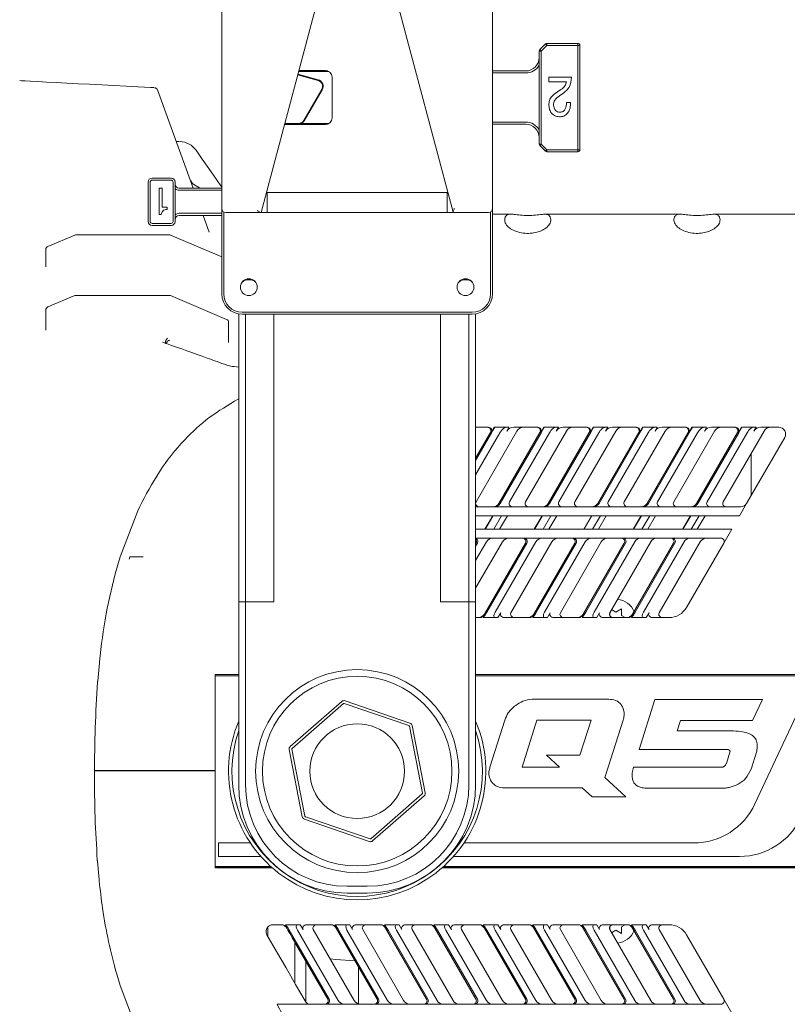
# Model space of a CAD drawing. Header units: millimetres. Extents: x 63 to 559, y 25 to 389.
# Tile 59 of 88: x 382 to 410, y 176 to 213. Entities that reach past the tile are written whole.
import ezdxf

# ---------------------------------------------------------------- set-up
doc = ezdxf.new("R2010")
doc.units = ezdxf.units.MM

msp = doc.modelspace()

# ---------------------------------------------------------------- linework, layer by layer
at = {"color": 7, "linetype": 'Continuous', "lineweight": 15}
for p, q in [((393.196, 214.327), (390.871, 205.577)), ((397.966, 205.598), (395.652, 214.307)), ((389.421, 205.727), (389.421, 213.577)), ((399.421, 213.577), (399.421, 205.727)), ((401.168, 211.599), (401.374, 211.806)), ((401.427, 211.752), (401.221, 211.546)), ((401.427, 211.752), (401.374, 211.806)), ((401.427, 211.752), (401.427, 211.827)), ((401.427, 211.827), (402.571, 211.827)), ((402.571, 211.752), (401.427, 211.752)), ((402.571, 211.752), (402.571, 211.827)), ((402.571, 207.902), (402.571, 211.752)), ((402.571, 211.752), (402.646, 211.752)), ((402.646, 211.752), (402.646, 207.902)), ((401.146, 208.109), (401.146, 211.546)), ((401.146, 211.546), (401.221, 211.546)), ((401.168, 211.599), (401.221, 211.546)), ((401.221, 211.546), (401.221, 208.109)), ((392.975, 210.46), (392.222, 210.662)), ((392.228, 210.686), (392.981, 210.485)), ((393.387, 210.784), (392.254, 210.784)), ((392.261, 210.809), (393.341, 210.809)), ((393.246, 210.827), (392.266, 210.827)), ((393.496, 209.077), (393.496, 210.577)), ((399.421, 210.809), (400.646, 210.809)), ((400.646, 210.734), (399.421, 210.734)), ((401.502, 210.577), (402.333, 210.577)), ((401.502, 210.404), (401.502, 210.577)), ((384.54, 210.317), (386.79, 210.199)), ((402.154, 210.404), (401.502, 210.404)), ((388.368, 206.477), (387.046, 210.11)), ((392.447, 208.983), (393.111, 210.13)), ((393.133, 210.118), (392.468, 208.971)), ((401.822, 210.041), (401.946, 210.124)), ((402.053, 210.001), (401.895, 209.89)), ((402.153, 209.648), (402.304, 209.648)), ((391.734, 208.827), (393.246, 208.827)), ((392.252, 208.846), (391.739, 208.846)), ((391.746, 208.871), (392.252, 208.871)), ((393.341, 208.846), (392.252, 208.846)), ((392.361, 208.871), (393.387, 208.871)), ((399.421, 208.921), (400.646, 208.921)), ((400.646, 208.846), (399.421, 208.846)), ((387.855, 208.202), (387.74, 208.202)), ((401.146, 208.109), (401.221, 208.109)), ((401.168, 208.056), (401.221, 208.109)), ((401.374, 207.849), (401.168, 208.056)), ((401.221, 208.109), (401.427, 207.902)), ((401.374, 207.849), (401.427, 207.902)), ((401.427, 207.902), (402.571, 207.902)), ((401.427, 207.827), (401.427, 207.902)), ((402.571, 207.827), (401.427, 207.827)), ((402.571, 207.902), (402.646, 207.902)), ((402.571, 207.902), (402.571, 207.827)), ((386.699, 205.252), (386.699, 206.702)), ((386.774, 206.702), (386.774, 205.252)), ((386.849, 206.852), (387.549, 206.852)), ((387.549, 206.777), (386.849, 206.777)), ((387.624, 205.252), (387.624, 206.702)), ((387.699, 206.702), (387.699, 205.252)), ((388.394, 206.618), (388.343, 206.657)), ((388.594, 206.492), (388.394, 206.618)), ((387.102, 205.503), (387.102, 206.477)), ((387.102, 206.477), (387.218, 206.477)), ((387.218, 206.477), (387.218, 205.785)), ((387.849, 206.477), (389.421, 206.477)), ((389.421, 206.402), (387.849, 206.402)), ((397.746, 206.324), (391.096, 206.324)), ((391.096, 205.577), (391.096, 206.324)), ((397.746, 205.577), (397.746, 206.324)), ((387.186, 205.503), (387.102, 205.503)), ((387.218, 205.785), (387.405, 205.785)), ((387.405, 205.785), (387.405, 205.695)), ((387.849, 205.552), (389.421, 205.552)), ((389.421, 205.477), (387.849, 205.477)), ((388.957, 204.859), (388.732, 205.477)), ((389.421, 202.577), (389.421, 205.727)), ((389.496, 205.598), (389.496, 202.577)), ((390.85, 205.577), (389.571, 205.577)), ((390.871, 205.577), (390.85, 205.577)), ((390.871, 205.577), (391.096, 205.577)), ((397.746, 205.577), (391.096, 205.577)), ((397.746, 205.577), (397.972, 205.577)), ((399.271, 205.577), (397.972, 205.577)), ((399.346, 202.577), (399.346, 205.598)), ((399.421, 205.727), (399.421, 202.577)), ((400.103, 205.519), (399.421, 205.519)), ((406.353, 205.519), (401.333, 205.519)), ((410.921, 205.519), (407.583, 205.519)), ((386.849, 205.177), (387.549, 205.177)), ((387.549, 205.102), (386.849, 205.102)), ((383.989, 204.749), (382.998, 204.329)), ((387.473, 204.76), (384.037, 204.76)), ((389.421, 203.944), (387.521, 204.749)), ((382.921, 204.215), (382.921, 203.615)), ((382.921, 203.615), (382.921, 203.576)), ((383.989, 202.512), (382.998, 202.093)), ((387.473, 202.522), (384.037, 202.522)), ((389.595, 201.635), (387.521, 202.512)), ((382.921, 201.978), (382.921, 201.282)), ((390.046, 191.202), (390.046, 201.838)), ((390.171, 201.902), (398.671, 201.902)), ((398.671, 201.827), (390.171, 201.827)), ((390.296, 201.827), (390.296, 191.202)), ((391.346, 191.202), (391.346, 201.827)), ((397.496, 191.202), (397.496, 201.827)), ((398.546, 191.202), (398.546, 201.827)), ((398.796, 201.838), (398.796, 191.202)), ((389.671, 200.823), (389.671, 201.52)), ((382.921, 201.282), (382.921, 201.243)), ((389.671, 200.785), (389.671, 200.823)), ((390.046, 199.877), (389.874, 199.89)), ((398.796, 197.65), (399.268, 197.65)), ((399.345, 197.463), (398.796, 196.513)), ((399.696, 197.45), (398.796, 195.892)), ((399.387, 197.45), (398.796, 196.426)), ((400.323, 197.512), (398.811, 194.893)), ((399.485, 197.65), (399.376, 197.463)), ((399.485, 197.65), (399.493, 197.65)), ((399.493, 197.65), (399.927, 197.65)), ((401.17, 197.463), (399.654, 194.837)), ((401.212, 197.45), (399.704, 194.837)), ((399.927, 197.65), (400.028, 197.65)), ((399.948, 197.512), (400.028, 197.65)), ((401.521, 197.45), (400.044, 194.893)), ((400.206, 197.65), (401.093, 197.65)), ((402.148, 197.512), (400.636, 194.893)), ((401.31, 197.65), (401.201, 197.463)), ((401.31, 197.65), (401.318, 197.65)), ((401.318, 197.65), (401.752, 197.65)), ((402.995, 197.463), (401.479, 194.837)), ((403.037, 197.45), (401.529, 194.837)), ((401.752, 197.65), (401.853, 197.65)), ((401.773, 197.512), (401.853, 197.65)), ((403.346, 197.45), (401.869, 194.893)), ((402.031, 197.65), (402.918, 197.65)), ((403.973, 197.512), (402.461, 194.893)), ((403.135, 197.65), (403.026, 197.463)), ((403.135, 197.65), (403.143, 197.65)), ((403.143, 197.65), (403.577, 197.65)), ((404.82, 197.463), (403.304, 194.837)), ((404.862, 197.45), (403.354, 194.837)), ((403.577, 197.65), (403.678, 197.65)), ((403.598, 197.512), (403.678, 197.65)), ((405.171, 197.45), (403.694, 194.893)), ((403.856, 197.65), (404.743, 197.65)), ((405.798, 197.512), (404.286, 194.893)), ((404.96, 197.65), (404.851, 197.463)), ((404.96, 197.65), (404.968, 197.65)), ((404.968, 197.65), (405.402, 197.65)), ((406.645, 197.463), (405.129, 194.837)), ((406.687, 197.45), (405.179, 194.837)), ((405.402, 197.65), (405.503, 197.65)), ((405.423, 197.512), (405.503, 197.65)), ((406.996, 197.45), (405.519, 194.893)), ((405.681, 197.65), (406.568, 197.65)), ((407.623, 197.512), (406.111, 194.893)), ((406.785, 197.65), (406.676, 197.463)), ((406.785, 197.65), (406.793, 197.65)), ((406.793, 197.65), (407.227, 197.65)), ((408.47, 197.463), (406.954, 194.837)), ((408.512, 197.45), (407.004, 194.837)), ((407.227, 197.65), (407.328, 197.65)), ((407.248, 197.512), (407.328, 197.65)), ((408.821, 197.45), (407.344, 194.893)), ((407.506, 197.65), (408.393, 197.65)), ((409.448, 197.512), (407.936, 194.893)), ((408.61, 197.65), (408.501, 197.463)), ((408.61, 197.65), (408.618, 197.65)), ((408.618, 197.65), (409.052, 197.65)), ((409.052, 197.65), (409.153, 197.65)), ((409.073, 197.512), (409.153, 197.65)), ((409.331, 197.65), (409.995, 197.65)), ((410.211, 197.275), (408.804, 194.837)), ((408.971, 195.127), (408.971, 196.686)), ((386.318, 194.572), (385.663, 192.863)), ((386.318, 194.572), (386.379, 194.701)), ((407.914, 194.712), (398.796, 194.712)), ((407.914, 194.712), (408.077, 194.712)), ((408.077, 194.712), (408.587, 194.712)), ((408.544, 194.387), (408.804, 194.837)), ((398.796, 194.387), (407.727, 194.387)), ((399.426, 194.387), (399.137, 193.887)), ((399.444, 194.387), (399.155, 193.887)), ((399.752, 194.387), (399.463, 193.887)), ((399.68, 193.887), (399.969, 194.387)), ((401.251, 194.387), (400.962, 193.887)), ((401.269, 194.387), (400.98, 193.887)), ((401.577, 194.387), (401.288, 193.887)), ((401.505, 193.887), (401.794, 194.387)), ((403.076, 194.387), (402.787, 193.887)), ((403.094, 194.387), (402.805, 193.887)), ((403.402, 194.387), (403.113, 193.887)), ((403.33, 193.887), (403.619, 194.387)), ((404.901, 194.387), (404.612, 193.887)), ((404.919, 194.387), (404.63, 193.887)), ((405.227, 194.387), (404.938, 193.887)), ((405.155, 193.887), (405.444, 194.387)), ((406.726, 194.387), (406.437, 193.887)), ((406.744, 194.387), (406.455, 193.887)), ((407.052, 194.387), (406.763, 193.887)), ((406.98, 193.887), (407.269, 194.387)), ((407.89, 194.387), (407.727, 194.387)), ((408.544, 194.387), (407.89, 194.387)), ((407.438, 193.887), (398.796, 193.887)), ((407.438, 193.887), (407.601, 193.887)), ((407.601, 193.887), (408.255, 193.887)), ((408.255, 193.887), (407.959, 193.374)), ((398.796, 193.562), (407.25, 193.562)), ((407.413, 193.562), (407.25, 193.562)), ((407.851, 193.562), (407.413, 193.562)), ((399.196, 193.424), (398.796, 192.731)), ((399.788, 193.424), (398.796, 191.706)), ((398.859, 193.374), (398.796, 193.265)), ((398.809, 193.374), (398.796, 193.352)), ((400.634, 193.374), (399.118, 190.749)), ((400.684, 193.374), (399.212, 190.824)), ((401.021, 193.424), (399.52, 190.824)), ((401.613, 193.424), (400.101, 190.805)), ((402.459, 193.374), (400.943, 190.749)), ((402.509, 193.374), (401.037, 190.824)), ((402.846, 193.424), (401.345, 190.824)), ((403.438, 193.424), (401.926, 190.805)), ((404.284, 193.374), (402.768, 190.749)), ((404.334, 193.374), (402.862, 190.824)), ((404.671, 193.424), (403.17, 190.824)), ((405.263, 193.424), (403.751, 190.805)), ((406.109, 193.374), (404.593, 190.749)), ((406.159, 193.374), (404.687, 190.824)), ((406.496, 193.424), (404.995, 190.824)), ((407.088, 193.424), (405.576, 190.805)), ((407.959, 193.374), (406.588, 190.999)), ((385.538, 192.446), (385.663, 192.863)), ((386.021, 192.863), (385.996, 192.78)), ((390.046, 191.202), (390.296, 191.202)), ((390.046, 184.452), (390.046, 191.202)), ((390.296, 191.202), (391.346, 191.202)), ((390.296, 191.202), (390.296, 184.452)), ((398.546, 191.202), (397.496, 191.202)), ((398.546, 191.202), (398.796, 191.202)), ((398.546, 184.452), (398.546, 191.202)), ((398.796, 191.202), (398.796, 184.452)), ((403.971, 190.827), (403.816, 190.917)), ((404.188, 190.952), (403.971, 190.827)), ((404.188, 190.702), (404.188, 190.952)), ((398.933, 190.624), (398.796, 190.624)), ((399.15, 190.749), (399.078, 190.624)), ((399.078, 190.624), (399.086, 190.624)), ((399.52, 190.624), (399.086, 190.624)), ((399.52, 190.624), (399.621, 190.624)), ((399.621, 190.624), (399.725, 190.805)), ((400.758, 190.624), (399.854, 190.624)), ((400.975, 190.749), (400.903, 190.624)), ((400.903, 190.624), (400.911, 190.624)), ((401.345, 190.624), (400.911, 190.624)), ((401.345, 190.624), (401.446, 190.624)), ((401.446, 190.624), (401.55, 190.805)), ((402.583, 190.624), (401.679, 190.624)), ((402.8, 190.749), (402.728, 190.624)), ((402.728, 190.624), (402.736, 190.624)), ((403.17, 190.624), (402.736, 190.624)), ((403.17, 190.624), (403.271, 190.624)), ((403.271, 190.624), (403.375, 190.805)), ((404.408, 190.624), (403.504, 190.624)), ((403.755, 190.702), (403.748, 190.698)), ((403.755, 190.812), (403.755, 190.702)), ((404.324, 190.624), (404.188, 190.702)), ((404.625, 190.749), (404.553, 190.624)), ((404.553, 190.624), (404.561, 190.624)), ((404.995, 190.624), (404.561, 190.624)), ((404.995, 190.624), (405.096, 190.624)), ((405.096, 190.624), (405.2, 190.805)), ((405.938, 190.624), (405.329, 190.624)), ((384.898, 188.957), (384.837, 188.278)), ((390.046, 188.519), (389.171, 188.519)), ((389.171, 188.519), (389.171, 184.972)), ((389.171, 188.477), (389.171, 181.427)), ((390.046, 188.477), (389.171, 188.477)), ((413.643, 188.519), (398.796, 188.519)), ((413.571, 188.477), (398.796, 188.477)), ((411.146, 188.102), (409.114, 183.746)), ((391.95, 185.868), (393.856, 187.526)), ((393.921, 187.451), (392.016, 185.792)), ((396.335, 186.634), (393.946, 187.455)), ((393.978, 187.55), (396.367, 186.729)), ((403.719, 187.609), (400.889, 187.609)), ((405.417, 187.596), (404.832, 185.752)), ((409.391, 187.596), (405.417, 187.596)), ((409.021, 186.828), (409.391, 187.596)), ((396.834, 184.136), (396.351, 186.616)), ((396.449, 186.635), (396.933, 184.155)), ((399.876, 186.84), (399.326, 185.106)), ((401.062, 186.84), (400.512, 185.106)), ((403.058, 186.84), (401.062, 186.84)), ((402.645, 185.541), (403.058, 186.84)), ((403.693, 185.106), (404.244, 186.84)), ((406.235, 186.439), (406.359, 186.828)), ((406.359, 186.828), (409.021, 186.828)), ((408.231, 186.439), (406.235, 186.439)), ((392.393, 183.27), (391.91, 185.75)), ((392.008, 185.769), (392.491, 183.289)), ((401.892, 185.106), (401.414, 185.541)), ((401.414, 185.541), (402.645, 185.541)), ((404.832, 185.752), (408.118, 185.752)), ((408.19, 185.654), (408.056, 185.233)), ((408.967, 185.031), (409.177, 185.69)), ((400.512, 185.106), (401.892, 185.106)), ((403.567, 184.713), (403.692, 185.106)), ((403.692, 185.106), (403.693, 185.106)), ((407.865, 185.094), (404.622, 185.094)), ((385.081, 184.972), (384.723, 184.972)), ((384.723, 184.97), (385.081, 184.97)), ((385.081, 184.97), (386.185, 184.97)), ((387.528, 184.972), (386.185, 184.972)), ((386.185, 184.97), (387.528, 184.97)), ((386.971, 184.97), (386.971, 184.972)), ((388.042, 184.972), (387.528, 184.972)), ((387.528, 184.97), (388.042, 184.97)), ((387.596, 184.97), (387.596, 184.972)), ((388.042, 184.972), (389.171, 184.972)), ((388.042, 184.97), (389.171, 184.97)), ((389.171, 184.97), (389.171, 181.385)), ((404.34, 184.009), (403.567, 184.713)), ((394.921, 182.454), (396.826, 184.113)), ((396.892, 184.037), (394.987, 182.379)), ((399.85, 184.338), (402.737, 184.338)), ((402.737, 184.338), (403.098, 184.009)), ((403.098, 184.009), (404.34, 184.009)), ((392.508, 183.271), (394.896, 182.45)), ((394.864, 182.355), (392.475, 183.176)), ((389.296, 182.302), (389.296, 181.802)), ((390.479, 182.302), (389.296, 182.302)), ((406.848, 182.302), (398.363, 182.302)), ((389.296, 181.802), (390.866, 181.802)), ((397.976, 181.802), (408.546, 181.802)), ((384.825, 181.627), (384.886, 180.946)), ((389.171, 181.427), (391.237, 181.427)), ((389.171, 181.385), (391.284, 181.385)), ((389.221, 181.427), (389.221, 181.423)), ((391.242, 181.423), (389.221, 181.423)), ((397.558, 181.385), (413.643, 181.385)), ((413.593, 181.423), (397.6, 181.423)), ((397.605, 181.427), (413.571, 181.427)), ((394.046, 180.702), (394.796, 180.702)), ((394.796, 180.452), (394.046, 180.452)), ((391.304, 179.281), (391.634, 179.281)), ((391.778, 179.281), (391.786, 179.281)), ((391.786, 179.281), (392.22, 179.281)), ((392.22, 179.281), (392.321, 179.281)), ((392.425, 179.1), (392.321, 179.281)), ((393.458, 179.281), (392.554, 179.281)), ((393.603, 179.281), (393.675, 179.156)), ((393.603, 179.281), (393.611, 179.281)), ((393.611, 179.281), (394.045, 179.281)), ((394.045, 179.281), (394.146, 179.281)), ((394.25, 179.1), (394.146, 179.281)), ((395.283, 179.281), (394.379, 179.281)), ((395.428, 179.281), (395.5, 179.156)), ((395.428, 179.281), (395.436, 179.281)), ((395.436, 179.281), (395.87, 179.281)), ((395.87, 179.281), (395.971, 179.281)), ((396.075, 179.1), (395.971, 179.281)), ((397.108, 179.281), (396.204, 179.281)), ((397.253, 179.281), (397.325, 179.156)), ((397.253, 179.281), (397.261, 179.281)), ((397.261, 179.281), (397.695, 179.281)), ((397.695, 179.281), (397.796, 179.281)), ((397.9, 179.1), (397.796, 179.281)), ((398.933, 179.281), (398.029, 179.281)), ((399.078, 179.281), (399.15, 179.156)), ((399.078, 179.281), (399.086, 179.281)), ((399.086, 179.281), (399.52, 179.281)), ((399.52, 179.281), (399.621, 179.281)), ((399.725, 179.1), (399.621, 179.281)), ((400.758, 179.281), (399.854, 179.281)), ((400.903, 179.281), (400.975, 179.156)), ((400.903, 179.281), (400.911, 179.281)), ((400.911, 179.281), (401.345, 179.281)), ((401.345, 179.281), (401.446, 179.281)), ((401.55, 179.1), (401.446, 179.281)), ((402.583, 179.281), (401.679, 179.281)), ((402.728, 179.281), (402.8, 179.156)), ((402.728, 179.281), (402.736, 179.281)), ((402.736, 179.281), (403.17, 179.281)), ((403.17, 179.281), (403.271, 179.281)), ((403.375, 179.1), (403.271, 179.281)), ((404.408, 179.281), (403.504, 179.281)), ((404.188, 179.202), (404.324, 179.281)), ((404.553, 179.281), (404.625, 179.156)), ((404.553, 179.281), (404.561, 179.281)), ((404.561, 179.281), (404.995, 179.281)), ((404.995, 179.281), (405.096, 179.281)), ((405.2, 179.1), (405.096, 179.281)), ((405.938, 179.281), (405.329, 179.281)), ((391.121, 178.848), (391.121, 179.198)), ((393.384, 176.531), (391.912, 179.081)), ((393.721, 176.481), (392.22, 179.081)), ((394.313, 176.481), (392.801, 179.1)), ((395.159, 176.531), (393.643, 179.156)), ((395.209, 176.531), (393.737, 179.081)), ((395.546, 176.481), (394.045, 179.081)), ((396.138, 176.481), (394.626, 179.1)), ((396.984, 176.531), (395.468, 179.156)), ((397.034, 176.531), (395.562, 179.081)), ((397.371, 176.481), (395.87, 179.081)), ((397.963, 176.481), (396.451, 179.1)), ((398.809, 176.531), (397.293, 179.156)), ((398.859, 176.531), (397.387, 179.081)), ((399.196, 176.481), (397.695, 179.081)), ((399.788, 176.481), (398.276, 179.1)), ((400.634, 176.531), (399.118, 179.156)), ((400.684, 176.531), (399.212, 179.081)), ((401.021, 176.481), (399.52, 179.081)), ((401.613, 176.481), (400.101, 179.1)), ((402.459, 176.531), (400.943, 179.156)), ((402.509, 176.531), (401.037, 179.081)), ((402.846, 176.481), (401.345, 179.081)), ((403.438, 176.481), (401.926, 179.1)), ((404.284, 176.531), (402.768, 179.156)), ((404.334, 176.531), (402.862, 179.081)), ((404.671, 176.481), (403.17, 179.081)), ((403.748, 179.207), (403.755, 179.202)), ((405.263, 176.481), (403.751, 179.1)), ((403.755, 179.202), (403.755, 179.093)), ((403.816, 178.988), (403.971, 179.077)), ((403.971, 179.077), (404.188, 178.952)), ((404.188, 178.952), (404.188, 179.202)), ((406.109, 176.531), (404.593, 179.156)), ((406.159, 176.531), (404.687, 179.081)), ((406.496, 176.481), (404.995, 179.081)), ((407.088, 176.481), (405.576, 179.1)), ((407.959, 176.531), (406.588, 178.906)), ((392.121, 178.632), (392.121, 177.116)), ((393.334, 176.531), (392.148, 178.586)), ((392.521, 177.939), (392.521, 176.431)), ((385.663, 177.042), (385.538, 177.459)), ((394.471, 177.722), (394.471, 176.358)), ((392.148, 177.07), (392.495, 176.468)), ((386.318, 175.333), (385.663, 177.042)), ((408.255, 176.018), (407.959, 176.531)), ((391.462, 176.343), (392.075, 176.343)), ((392.075, 176.343), (392.239, 176.343)), ((392.239, 176.343), (407.25, 176.343)), ((407.25, 176.343), (407.413, 176.343)), ((407.413, 176.343), (407.851, 176.343))]:
    msp.add_line(p, q, dxfattribs=at)
at = {"color": 7, "linetype": 'Continuous', "lineweight": 15, "flags": 128}
for points in [[(381.966, 210.452), (382.026, 210.449), (382.159, 210.442), (382.36, 210.431), (382.624, 210.418), (382.943, 210.401), (383.305, 210.382), (383.701, 210.361), (384.117, 210.339), (384.54, 210.317)], [(388.469, 207.883), (388.495, 207.846), (388.572, 207.735), (388.701, 207.552), (388.88, 207.295), (389.11, 206.967), (389.389, 206.568), (389.421, 206.523)], [(397.972, 205.577), (397.971, 205.58), (397.969, 205.587), (397.966, 205.598)], [(389.607, 199.947), (389.607, 199.947), (389.608, 199.947)], [(392.148, 177.07), (391.793, 177.685), (391.439, 178.297), (391.088, 178.906)], [(394.338, 177.953), (393.637, 177.996), (393.422, 178.024)]]:
    msp.add_lwpolyline(points, dxfattribs=at)
at = {"color": 7, "linetype": 'Continuous', "lineweight": 15}
for centre, radius in [((390.421, 202.827), 0.312), ((398.421, 202.827), 0.312), ((394.421, 184.952), 3.75), ((394.421, 184.952), 3.5), ((394.421, 184.952), 1.75)]:
    msp.add_circle(centre, radius, dxfattribs=at)
for centre, radius, start, end in [((401.427, 211.752), 0.075, 90, 135), ((402.571, 211.752), 0.075, 0, 90), ((400.646, 211.309), 0.5, 270, 0), ((401.221, 211.546), 0.075, 135, 180), ((400.646, 211.309), 0.575, 270, 330.4082), ((393.246, 210.577), 0.25, 0, 90), ((381.957, 210.327), 0.125, 87, 90.4642), ((386.928, 210.067), 0.125, 20, 87), ((392.916, 210.243), 0.225, 329.9207, 75), ((392.916, 210.243), 0.25, 329.9207, 75), ((393.246, 209.077), 0.25, 270, 0), ((392.252, 209.096), 0.225, 270, 329.9207), ((392.252, 209.096), 0.25, 270, 329.9207), ((400.646, 208.346), 0.575, 29.5918, 90), ((400.646, 208.346), 0.5, 0, 90), ((387.855, 207.452), 0.75, 35, 88.1224), ((401.221, 208.109), 0.075, 180, 225), ((401.427, 207.902), 0.075, 225, 270), ((402.571, 207.902), 0.075, 270, 0), ((386.849, 206.702), 0.15, 90, 180), ((386.849, 206.702), 0.075, 90, 180), ((387.549, 206.702), 0.15, 0, 90), ((387.549, 206.702), 0.075, 0, 90), ((387.849, 206.627), 0.15, 180, 270), ((387.849, 206.627), 0.225, 228.1897, 270), ((387.849, 205.327), 0.225, 90, 131.8103), ((387.849, 205.327), 0.15, 90, 180), ((389.571, 205.727), 0.15, 180, 270), ((399.271, 205.727), 0.15, 270, 0), ((386.849, 205.252), 0.15, 180, 270), ((386.849, 205.252), 0.075, 180, 270), ((387.549, 205.252), 0.075, 270, 0), ((387.549, 205.252), 0.15, 270, 0), ((384.037, 204.635), 0.125, 90, 112.9681), ((387.473, 204.635), 0.125, 67.0319, 90), ((383.046, 204.215), 0.125, 112.9717, 180), ((390.171, 202.577), 0.75, 180, 270), ((390.171, 202.577), 0.675, 180, 270), ((398.671, 202.577), 0.675, 270, 0), ((398.671, 202.577), 0.75, 270, 0), ((384.037, 202.397), 0.125, 90, 112.9155), ((387.473, 202.397), 0.125, 67.0845, 90), ((383.046, 201.978), 0.125, 112.9166, 180), ((389.546, 201.52), 0.125, 0, 67.0821), ((409.995, 197.4), 0.25, 330, 90), ((408.587, 194.962), 0.25, 270, 330), ((407.851, 193.437), 0.125, 330, 90), ((403.971, 190.577), 0.725, 21.3092, 84.84), ((405.938, 191.374), 0.75, 270, 330), ((393.938, 187.432), 0.125, 71.033, 131.033), ((393.938, 187.432), 0.025, 71.033, 131.033), ((394.421, 184.952), 4.75, 157.0805, 22.9195), ((396.327, 186.611), 0.025, 11.033, 71.033), ((396.327, 186.611), 0.125, 11.033, 71.033), ((394.421, 184.952), 4.625, 161.0754, 18.9246), ((392.032, 185.773), 0.125, 131.033, 191.033), ((392.032, 185.773), 0.025, 131.033, 191.033), ((408.118, 185.677), 0.075, 342.3793, 90), ((407.865, 185.294), 0.2, 270, 342.3793), ((394.046, 184.452), 4, 180, 270), ((394.046, 184.452), 3.75, 180, 270), ((394.796, 184.452), 3.75, 270, 0), ((394.796, 184.452), 4, 270, 0), ((396.81, 184.131), 0.025, 311.033, 11.033), ((396.81, 184.131), 0.125, 311.033, 11.033), ((406.848, 184.802), 2.5, 270, 335), ((392.516, 183.294), 0.125, 191.033, 251.033), ((392.516, 183.294), 0.025, 191.033, 251.033), ((408.546, 184.302), 2.5, 270, 335), ((394.905, 182.473), 0.125, 251.033, 311.033), ((394.905, 182.473), 0.025, 251.033, 311.033), ((389.846, 181.635), 0.25, 238.2117, 270), ((390.984, 181.635), 0.25, 270, 301.7883), ((397.859, 181.635), 0.25, 238.2117, 270), ((400.484, 181.635), 0.25, 270, 301.7883), ((401.359, 181.635), 0.25, 238.2117, 270), ((405.746, 181.635), 0.25, 270, 301.7883), ((406.596, 181.635), 0.25, 238.2117, 270), ((405.938, 178.531), 0.75, 30, 90), ((403.971, 179.327), 0.725, 275.16, 338.6908), ((392.712, 176.593), 0.25, 210, 270), ((407.851, 176.468), 0.125, 270, 30)]:
    msp.add_arc(centre, radius, start, end, dxfattribs=at)
for centre, major_axis, ratio, start_param, end_param in [((399.236, 197.525), (0.125, 0), 0.998812, 5.760101, 7.853982), ((399.268, 197.525), (0.125, 0), 0.998812, 5.760101, 7.853982), ((399.378, 197.45), (0.116, 0.2), 0.036569, 4.733537, 6.304333), ((399.811, 197.45), (0.144, 0.191), 0.402543, 0.294001, 1.864798), ((400.206, 197.4), (0.289, 0), 0.866025, 1.570796, 2.677945), ((400.581, 197.4), (0.289, 0), 0.866025, 1.570796, 2.677945), ((401.061, 197.525), (0.125, 0), 0.998812, 5.760101, 7.853982), ((401.093, 197.525), (0.125, 0), 0.998812, 5.760101, 7.853982), ((401.203, 197.45), (0.116, 0.2), 0.036569, 4.733537, 6.304333), ((401.636, 197.45), (0.144, 0.191), 0.402543, 0.294001, 1.864798), ((402.031, 197.4), (0.289, 0), 0.866025, 1.570796, 2.677945), ((402.406, 197.4), (0.289, 0), 0.866025, 1.570796, 2.677945), ((402.886, 197.525), (0.125, 0), 0.998812, 5.760101, 7.853982), ((402.918, 197.525), (0.125, 0), 0.998812, 5.760101, 7.853982), ((403.028, 197.45), (0.116, 0.2), 0.036569, 4.733537, 6.304333), ((403.461, 197.45), (0.144, 0.191), 0.402543, 0.294001, 1.864798), ((403.856, 197.4), (0.289, 0), 0.866025, 1.570796, 2.677945), ((404.231, 197.4), (0.289, 0), 0.866025, 1.570796, 2.677945), ((404.711, 197.525), (0.125, 0), 0.998812, 5.760101, 7.853982), ((404.743, 197.525), (0.125, 0), 0.998812, 5.760101, 7.853982), ((404.853, 197.45), (0.116, 0.2), 0.036569, 4.733537, 6.304333), ((405.286, 197.45), (0.144, 0.191), 0.402543, 0.294001, 1.864798), ((405.681, 197.4), (0.289, 0), 0.866025, 1.570796, 2.677945), ((406.056, 197.4), (0.289, 0), 0.866025, 1.570796, 2.677945), ((406.536, 197.525), (0.125, 0), 0.998812, 5.760101, 7.853982), ((406.568, 197.525), (0.125, 0), 0.998812, 5.760101, 7.853982), ((406.678, 197.45), (0.116, 0.2), 0.036569, 4.733537, 6.304333), ((407.111, 197.45), (0.144, 0.191), 0.402543, 0.294001, 1.864798), ((407.506, 197.4), (0.289, 0), 0.866025, 1.570796, 2.677945), ((407.881, 197.4), (0.289, 0), 0.866025, 1.570796, 2.677945), ((408.361, 197.525), (0.125, 0), 0.998812, 5.760101, 7.853982), ((408.393, 197.525), (0.125, 0), 0.998812, 5.760101, 7.853982), ((408.503, 197.45), (0.116, 0.2), 0.036569, 4.733537, 6.304333), ((408.936, 197.45), (0.144, 0.191), 0.402543, 0.294001, 1.864798), ((409.331, 197.4), (0.289, 0), 0.866025, 1.570796, 2.677945), ((409.706, 197.4), (0.289, 0), 0.866025, 1.570796, 2.677945), ((398.94, 194.837), (-0.144, 0), 0.866025, 5.819538, 7.853982), ((400.173, 194.837), (-0.144, 0), 0.866025, 5.819538, 7.853982), ((400.765, 194.837), (-0.144, 0), 0.866025, 5.819538, 7.853982), ((401.998, 194.837), (-0.144, 0), 0.866025, 5.819538, 7.853982), ((402.59, 194.837), (-0.144, 0), 0.866025, 5.819538, 7.853982), ((403.823, 194.837), (-0.144, 0), 0.866025, 5.819538, 7.853982), ((404.415, 194.837), (-0.144, 0), 0.866025, 5.819538, 7.853982), ((405.648, 194.837), (-0.144, 0), 0.866025, 5.819538, 7.853982), ((406.24, 194.837), (-0.144, 0), 0.866025, 5.819538, 7.853982), ((407.473, 194.837), (-0.144, 0), 0.866025, 5.819538, 7.853982), ((408.065, 194.837), (-0.144, 0), 0.866025, 5.819538, 7.853982), ((399.437, 194.962), (-0.25, 0), 0.998812, 1.570796, 2.618508), ((399.487, 194.962), (-0.25, 0), 0.998812, 1.570796, 2.618508), ((401.262, 194.962), (-0.25, 0), 0.998812, 1.570796, 2.618508), ((401.312, 194.962), (-0.25, 0), 0.998812, 1.570796, 2.618508), ((403.087, 194.962), (-0.25, 0), 0.998812, 1.570796, 2.618508), ((403.137, 194.962), (-0.25, 0), 0.998812, 1.570796, 2.618508), ((404.912, 194.962), (-0.25, 0), 0.998812, 1.570796, 2.618508), ((404.962, 194.962), (-0.25, 0), 0.998812, 1.570796, 2.618508), ((406.737, 194.962), (-0.25, 0), 0.998812, 1.570796, 2.618508), ((406.787, 194.962), (-0.25, 0), 0.998812, 1.570796, 2.618508), ((398.751, 193.437), (0.125, 0), 0.998812, 5.760101, 7.483879), ((398.701, 193.437), (0.125, 0), 0.998812, 5.760101, 6.988764), ((399.454, 193.312), (0.289, 0), 0.866025, 1.570796, 2.677945), ((400.046, 193.312), (0.289, 0), 0.866025, 1.570796, 2.677945), ((400.526, 193.437), (0.125, 0), 0.998812, 5.760101, 7.853982), ((400.576, 193.437), (0.125, 0), 0.998812, 5.760101, 7.853982), ((401.279, 193.312), (0.289, 0), 0.866025, 1.570796, 2.677945), ((401.871, 193.312), (0.289, 0), 0.866025, 1.570796, 2.677945), ((402.351, 193.437), (0.125, 0), 0.998812, 5.760101, 7.853982), ((402.401, 193.437), (0.125, 0), 0.998812, 5.760101, 7.853982), ((403.104, 193.312), (0.289, 0), 0.866025, 1.570796, 2.677945), ((403.696, 193.312), (0.289, 0), 0.866025, 1.570796, 2.677945), ((404.176, 193.437), (0.125, 0), 0.998812, 5.760101, 7.853982), ((404.226, 193.437), (0.125, 0), 0.998812, 5.760101, 7.853982), ((404.929, 193.312), (0.289, 0), 0.866025, 1.570796, 2.677945), ((405.521, 193.312), (0.289, 0), 0.866025, 1.570796, 2.677945), ((406.001, 193.437), (0.125, 0), 0.998812, 5.760101, 7.853982), ((406.051, 193.437), (0.125, 0), 0.998812, 5.760101, 7.853982), ((406.754, 193.312), (0.289, 0), 0.866025, 1.570796, 2.677945), ((407.346, 193.312), (0.289, 0), 0.866025, 1.570796, 2.677945), ((398.902, 190.874), (0.25, 0), 0.998812, 4.712389, 5.760101), ((398.933, 190.874), (0.25, 0), 0.998812, 4.712389, 5.760101), ((399.202, 190.824), (0.116, 0.2), 0.036569, 3.16274, 4.733537), ((399.635, 190.824), (0.144, 0.191), 0.402543, 1.864798, 3.435594), ((399.854, 190.749), (0.144, 0), 0.866025, 2.677945, 4.712389), ((400.23, 190.749), (0.144, 0), 0.866025, 2.677945, 4.712389), ((400.727, 190.874), (0.25, 0), 0.998812, 4.712389, 5.760101), ((400.758, 190.874), (0.25, 0), 0.998812, 4.712389, 5.760101), ((401.027, 190.824), (0.116, 0.2), 0.036569, 3.16274, 4.733537), ((401.46, 190.824), (0.144, 0.191), 0.402543, 1.864798, 3.435594), ((401.679, 190.749), (0.144, 0), 0.866025, 2.677945, 4.712389), ((402.055, 190.749), (0.144, 0), 0.866025, 2.677945, 4.712389), ((402.552, 190.874), (0.25, 0), 0.998812, 4.712389, 5.760101), ((402.583, 190.874), (0.25, 0), 0.998812, 4.712389, 5.760101), ((402.852, 190.824), (0.116, 0.2), 0.036569, 3.16274, 4.733537), ((403.285, 190.824), (0.144, 0.191), 0.402543, 1.864798, 3.435594), ((403.504, 190.749), (0.144, 0), 0.866025, 2.677945, 4.712389), ((403.88, 190.749), (0.144, 0), 0.866025, 2.677945, 4.712389), ((404.377, 190.874), (0.25, 0), 0.998812, 4.712389, 5.760101), ((404.408, 190.874), (0.25, 0), 0.998812, 4.712389, 5.760101), ((404.677, 190.824), (0.116, 0.2), 0.036569, 3.16274, 4.733537), ((405.11, 190.824), (0.144, 0.191), 0.402543, 1.864798, 3.435594), ((405.329, 190.749), (0.144, 0), 0.866025, 2.677945, 4.712389), ((405.705, 190.749), (0.144, 0), 0.866025, 2.677945, 4.712389), ((392.148, 179.211), (-6.745, 11.704), 0.021094, 1.552658, 1.563347), ((391.902, 179.081), (-0.116, 0.2), 0.036569, 4.691241, 6.262038), ((392.335, 179.081), (-0.144, 0.191), 0.402543, 5.989184, 7.55998), ((392.554, 179.156), (0.144, 0), 0.866025, 1.570796, 3.60524), ((392.93, 179.156), (0.144, 0), 0.866025, 1.570796, 3.60524), ((393.427, 179.031), (0.25, 0), 0.998812, 0.523084, 1.570796), ((393.458, 179.031), (0.25, 0), 0.998812, 0.523084, 1.570796), ((393.727, 179.081), (-0.116, 0.2), 0.036569, 4.691241, 6.262038), ((394.16, 179.081), (-0.144, 0.191), 0.402543, 5.989184, 7.55998), ((394.379, 179.156), (0.144, 0), 0.866025, 1.570796, 3.60524), ((394.755, 179.156), (0.144, 0), 0.866025, 1.570796, 3.60524), ((395.252, 179.031), (0.25, 0), 0.998812, 0.523084, 1.570796), ((395.283, 179.031), (0.25, 0), 0.998812, 0.523084, 1.570796), ((395.552, 179.081), (-0.116, 0.2), 0.036569, 4.691241, 6.262038), ((395.985, 179.081), (-0.144, 0.191), 0.402543, 5.989184, 7.55998), ((396.204, 179.156), (0.144, 0), 0.866025, 1.570796, 3.60524), ((396.58, 179.156), (0.144, 0), 0.866025, 1.570796, 3.60524), ((397.077, 179.031), (0.25, 0), 0.998812, 0.523084, 1.570796), ((397.108, 179.031), (0.25, 0), 0.998812, 0.523084, 1.570796), ((397.377, 179.081), (-0.116, 0.2), 0.036569, 4.691241, 6.262038), ((397.81, 179.081), (-0.144, 0.191), 0.402543, 5.989184, 7.55998), ((398.029, 179.156), (0.144, 0), 0.866025, 1.570796, 3.60524), ((398.405, 179.156), (0.144, 0), 0.866025, 1.570796, 3.60524), ((398.902, 179.031), (0.25, 0), 0.998812, 0.523084, 1.570796), ((398.933, 179.031), (0.25, 0), 0.998812, 0.523084, 1.570796), ((399.202, 179.081), (-0.116, 0.2), 0.036569, 4.691241, 6.262038), ((399.635, 179.081), (-0.144, 0.191), 0.402543, 5.989184, 7.55998), ((399.854, 179.156), (0.144, 0), 0.866025, 1.570796, 3.60524), ((400.23, 179.156), (0.144, 0), 0.866025, 1.570796, 3.60524), ((400.727, 179.031), (0.25, 0), 0.998812, 0.523084, 1.570796), ((400.758, 179.031), (0.25, 0), 0.998812, 0.523084, 1.570796), ((401.027, 179.081), (-0.116, 0.2), 0.036569, 4.691241, 6.262038), ((401.46, 179.081), (-0.144, 0.191), 0.402543, 5.989184, 7.55998), ((401.679, 179.156), (0.144, 0), 0.866025, 1.570796, 3.60524), ((402.055, 179.156), (0.144, 0), 0.866025, 1.570796, 3.60524), ((402.552, 179.031), (0.25, 0), 0.998812, 0.523084, 1.570796), ((402.583, 179.031), (0.25, 0), 0.998812, 0.523084, 1.570796), ((402.852, 179.081), (-0.116, 0.2), 0.036569, 4.691241, 6.262038), ((403.285, 179.081), (-0.144, 0.191), 0.402543, 5.989184, 7.55998), ((403.504, 179.156), (0.144, 0), 0.866025, 1.570796, 3.60524), ((403.88, 179.156), (0.144, 0), 0.866025, 1.570796, 3.60524), ((404.377, 179.031), (0.25, 0), 0.998812, 0.523084, 1.570796), ((404.408, 179.031), (0.25, 0), 0.998812, 0.523084, 1.570796), ((404.677, 179.081), (-0.116, 0.2), 0.036569, 4.691241, 6.262038), ((405.11, 179.081), (-0.144, 0.191), 0.402543, 5.989184, 7.55998), ((405.329, 179.156), (0.144, 0), 0.866025, 1.570796, 3.60524), ((405.705, 179.156), (0.144, 0), 0.866025, 1.570796, 3.60524), ((392.148, 179.211), (-7.395, 12.831), 0.021094, 1.562933, 1.607382), ((393.226, 176.468), (-0.125, 0), 0.998812, 1.570796, 3.664677), ((393.276, 176.468), (-0.125, 0), 0.998812, 1.570796, 3.664677), ((393.979, 176.593), (-0.289, 0), 0.866025, 0.463648, 1.570796), ((394.571, 176.593), (-0.289, 0), 0.866025, 0.463648, 1.570796), ((395.051, 176.468), (-0.125, 0), 0.998812, 1.570796, 3.664677), ((395.101, 176.468), (-0.125, 0), 0.998812, 1.570796, 3.664677), ((395.804, 176.593), (-0.289, 0), 0.866025, 0.463648, 1.570796), ((396.396, 176.593), (-0.289, 0), 0.866025, 0.463648, 1.570796), ((396.876, 176.468), (-0.125, 0), 0.998812, 1.570796, 3.664677), ((396.926, 176.468), (-0.125, 0), 0.998812, 1.570796, 3.664677), ((397.629, 176.593), (-0.289, 0), 0.866025, 0.463648, 1.570796), ((398.221, 176.593), (-0.289, 0), 0.866025, 0.463648, 1.570796), ((398.701, 176.468), (-0.125, 0), 0.998812, 1.570796, 3.664677), ((398.751, 176.468), (-0.125, 0), 0.998812, 1.570796, 3.664677), ((399.454, 176.593), (-0.289, 0), 0.866025, 0.463648, 1.570796), ((400.046, 176.593), (-0.289, 0), 0.866025, 0.463648, 1.570796), ((400.526, 176.468), (-0.125, 0), 0.998812, 1.570796, 3.664677), ((400.576, 176.468), (-0.125, 0), 0.998812, 1.570796, 3.664677), ((401.279, 176.593), (-0.289, 0), 0.866025, 0.463648, 1.570796), ((401.871, 176.593), (-0.289, 0), 0.866025, 0.463648, 1.570796), ((402.351, 176.468), (-0.125, 0), 0.998812, 1.570796, 3.664677), ((402.401, 176.468), (-0.125, 0), 0.998812, 1.570796, 3.664677), ((403.104, 176.593), (-0.289, 0), 0.866025, 0.463648, 1.570796), ((403.696, 176.593), (-0.289, 0), 0.866025, 0.463648, 1.570796), ((404.176, 176.468), (-0.125, 0), 0.998812, 1.570796, 3.664677), ((404.226, 176.468), (-0.125, 0), 0.998812, 1.570796, 3.664677), ((404.929, 176.593), (-0.289, 0), 0.866025, 0.463648, 1.570796), ((405.521, 176.593), (-0.289, 0), 0.866025, 0.463648, 1.570796), ((406.001, 176.468), (-0.125, 0), 0.998812, 1.570796, 3.664677), ((406.051, 176.468), (-0.125, 0), 0.998812, 1.570796, 3.664677), ((406.754, 176.593), (-0.289, 0), 0.866025, 0.463648, 1.570796), ((407.346, 176.593), (-0.289, 0), 0.866025, 0.463648, 1.570796), ((392.148, 188.585), (-4.773, 17.813), 0.267949, 2.254383, 2.279682)]:
    msp.add_ellipse(centre, major_axis=major_axis, ratio=ratio, start_param=start_param, end_param=end_param, dxfattribs=at)
for points, knots in [([(402.333, 210.577), (402.321, 210.449), (402.299, 210.219), (402.128, 210.068), (402.053, 210.001)], [0, 0, 0, 0, 0.5595092, 1, 1, 1, 1]), ([(381.963, 210.452), (381.963, 210.452), (381.963, 210.452), (381.964, 210.452), (381.966, 210.452), (381.966, 210.452)], [0, 0, 0, 0, 0.130199, 0.566911, 1, 1, 1, 1]), ([(386.79, 210.199), (386.79, 210.199), (386.811, 210.198), (386.846, 210.196), (386.887, 210.194), (386.904, 210.193), (386.911, 210.193)], [0, 0, 0, 0, 0.002849, 0.462318, 0.751739, 1, 1, 1, 1]), ([(401.946, 210.124), (402.001, 210.165), (402.1, 210.238), (402.137, 210.354), (402.154, 210.404)], [0, 0, 0, 0, 0.561084, 1, 1, 1, 1]), ([(401.502, 209.552), (401.506, 209.61), (401.513, 209.725), (401.624, 209.907), (401.746, 209.99), (401.822, 210.041)], [0, 0, 0, 0, 0.280001, 0.559472, 1, 1, 1, 1]), ([(401.895, 209.89), (401.828, 209.844), (401.733, 209.78), (401.678, 209.645), (401.676, 209.583), (401.675, 209.551)], [0, 0, 0, 0, 0.55885, 0.779209, 1, 1, 1, 1]), ([(401.889, 209.116), (401.828, 209.125), (401.707, 209.143), (401.578, 209.265), (401.511, 209.409), (401.505, 209.504), (401.502, 209.552)], [0, 0, 0, 0, 0.279001, 0.558557, 0.779126, 1, 1, 1, 1]), ([(401.675, 209.551), (401.678, 209.514), (401.685, 209.44), (401.741, 209.349), (401.824, 209.296), (401.883, 209.291), (401.912, 209.289)], [0, 0, 0, 0, 0.280559, 0.559697, 0.77977, 1, 1, 1, 1]), ([(402.304, 209.648), (402.302, 209.577), (402.297, 209.434), (402.208, 209.25), (402.059, 209.129), (401.946, 209.12), (401.889, 209.116)], [0, 0, 0, 0, 0.280892, 0.5605085, 0.7797798, 1, 1, 1, 1]), ([(401.912, 209.289), (401.932, 209.29), (401.973, 209.292), (402.031, 209.315), (402.075, 209.358), (402.142, 209.461), (402.148, 209.565), (402.153, 209.648)], [0, 0, 0, 0, 0.125421, 0.250463, 0.375657, 0.500944, 1, 1, 1, 1]), ([(388.343, 206.657), (388.323, 206.681), (388.295, 206.714), (388.282, 206.742), (388.278, 206.751)], [0, 0, 0, 0, 0.7165616, 1, 1, 1, 1]), ([(387.405, 205.695), (387.374, 205.694), (387.314, 205.69), (387.213, 205.632), (387.197, 205.552), (387.186, 205.503)], [0, 0, 0, 0, 0.282226, 0.559578, 1, 1, 1, 1]), ([(390.85, 205.577), (390.843, 205.579), (390.827, 205.582), (390.795, 205.603), (390.764, 205.628), (390.743, 205.646), (390.736, 205.652), (390.735, 205.652)], [0, 0, 0, 0, 0.2324497, 0.4960734, 0.8285015, 0.9923819, 1, 1, 1, 1]), ([(397.966, 205.598), (397.966, 205.605), (397.965, 205.62), (397.978, 205.657), (397.994, 205.694), (398.005, 205.719), (398.009, 205.727), (398.01, 205.727)], [0, 0, 0, 0, 0.232453, 0.496067, 0.828493, 0.992376, 1, 1, 1, 1]), ([(399.9, 205.429), (399.921, 205.456), (399.964, 205.51), (400.094, 205.524), (400.275, 205.507), (400.516, 205.476), (400.798, 205.466), (401.075, 205.494), (401.298, 205.524), (401.451, 205.516), (401.518, 205.473), (401.539, 205.437), (401.543, 205.429)], [0, 0, 0, 0, 0.09384, 0.187457, 0.286561, 0.405676, 0.535796, 0.659136, 0.786322, 0.887939, 0.977851, 1, 1, 1, 1]), ([(406.15, 205.429), (406.171, 205.456), (406.214, 205.51), (406.344, 205.524), (406.525, 205.507), (406.766, 205.476), (407.048, 205.466), (407.325, 205.494), (407.548, 205.524), (407.701, 205.516), (407.768, 205.473), (407.789, 205.437), (407.793, 205.429)], [0, 0, 0, 0, 0.09384, 0.187457, 0.286561, 0.405676, 0.535796, 0.659136, 0.786322, 0.88794, 0.977851, 1, 1, 1, 1]), ([(399.9, 205.429), (399.897, 205.425), (399.869, 205.367), (399.857, 205.246), (399.948, 205.083), (400.122, 204.949), (400.347, 204.855), (400.611, 204.808), (400.878, 204.813), (401.118, 204.864), (401.325, 204.952), (401.489, 205.079), (401.582, 205.238), (401.576, 205.36), (401.546, 205.423), (401.543, 205.429)], [0, 0, 0, 0, 0.009069, 0.110519, 0.219377, 0.304809, 0.387597, 0.470723, 0.546536, 0.618925, 0.695427, 0.781397, 0.879307, 0.986887, 1, 1, 1, 1]), ([(406.15, 205.429), (406.147, 205.425), (406.119, 205.367), (406.107, 205.246), (406.198, 205.083), (406.372, 204.949), (406.597, 204.855), (406.861, 204.808), (407.128, 204.813), (407.368, 204.864), (407.575, 204.952), (407.739, 205.079), (407.832, 205.238), (407.826, 205.36), (407.796, 205.423), (407.793, 205.429)], [0, 0, 0, 0, 0.009069, 0.110519, 0.219377, 0.304809, 0.387597, 0.470723, 0.546536, 0.618925, 0.695427, 0.781397, 0.879307, 0.986887, 1, 1, 1, 1]), ([(382.921, 204.176), (382.921, 204.176), (382.922, 204.172), (382.921, 204.169), (382.92, 204.167)], [0, 0, 0, 0, 0.006903, 1, 1, 1, 1]), ([(390.421, 203.094), (390.395, 203.096), (390.336, 203.099), (390.249, 203.07), (390.177, 203.02), (390.15, 202.975), (390.139, 202.957)], [0, 0, 0, 0, 0.23703, 0.525298, 0.813027, 1, 1, 1, 1]), ([(390.688, 202.978), (390.683, 202.987), (390.659, 203.028), (390.589, 203.072), (390.501, 203.1), (390.445, 203.096), (390.421, 203.094)], [0, 0, 0, 0, 0.107341, 0.456134, 0.769839, 1, 1, 1, 1]), ([(398.421, 203.094), (398.395, 203.096), (398.336, 203.099), (398.249, 203.07), (398.177, 203.02), (398.15, 202.975), (398.139, 202.957)], [0, 0, 0, 0, 0.237027, 0.525295, 0.813025, 1, 1, 1, 1]), ([(398.688, 202.978), (398.683, 202.987), (398.659, 203.028), (398.589, 203.072), (398.501, 203.1), (398.445, 203.096), (398.421, 203.094)], [0, 0, 0, 0, 0.107341, 0.456133, 0.769841, 1, 1, 1, 1]), ([(387.234, 200.789), (387.276, 200.776), (387.322, 200.762), (387.365, 200.743), (387.369, 200.741)], [0, 0, 0, 0, 0.90603, 1, 1, 1, 1]), ([(387.341, 200.757), (387.339, 200.764), (387.335, 200.778), (387.339, 200.809), (387.35, 200.843), (387.367, 200.879), (387.389, 200.912), (387.405, 200.929), (387.413, 200.938)], [0, 0, 0, 0, 0.166672, 0.333338, 0.500005, 0.666669, 0.833333, 1, 1, 1, 1]), ([(389.607, 199.947), (389.365, 200.034), (388.622, 200.302), (387.878, 200.565), (387.376, 200.742)], [0, 0, 0, 0, 0.325472, 1, 1, 1, 1]), ([(387.495, 200.867), (387.482, 200.862), (387.455, 200.853), (387.419, 200.827), (387.393, 200.797), (387.379, 200.769), (387.38, 200.753), (387.38, 200.747)], [0, 0, 0, 0, 0.216919, 0.433838, 0.650762, 0.867685, 1, 1, 1, 1]), ([(389.874, 199.892), (389.851, 199.893), (389.76, 199.899), (389.674, 199.928), (389.608, 199.951)], [0, 0, 0, 0, 0.250185, 1, 1, 1, 1]), ([(386.379, 194.701), (386.613, 195.146), (387.084, 196.044), (387.964, 197.14), (388.936, 198.046), (389.658, 198.476), (390.023, 198.693)], [0, 0, 0, 0, 0.270303, 0.545949, 0.770566, 1, 1, 1, 1]), ([(386.522, 192.863), (386.454, 192.863), (386.351, 192.863), (386.17, 192.863), (386.072, 192.863), (386.021, 192.863)], [0, 0, 0, 0, 0.4855826, 0.7344449, 1, 1, 1, 1]), ([(385.538, 192.446), (385.397, 191.889), (385.112, 190.767), (384.972, 189.588), (384.902, 188.995)], [0, 0, 0, 0, 0.496938, 1, 1, 1, 1]), ([(384.902, 188.995), (384.901, 188.987), (384.899, 188.974), (384.898, 188.961), (384.898, 188.957)], [0, 0, 0, 0, 0.644577, 1, 1, 1, 1]), ([(384.823, 181.663), (384.791, 182.194), (384.727, 183.257), (384.717, 184.893), (384.731, 186.561), (384.8, 187.68), (384.834, 188.242)], [0, 0, 0, 0, 0.242872, 0.487254, 0.742829, 1, 1, 1, 1]), ([(384.837, 188.278), (384.836, 188.27), (384.835, 188.258), (384.834, 188.245), (384.834, 188.242)], [0, 0, 0, 0, 0.6812717, 1, 1, 1, 1]), ([(400.275, 187.382), (400.175, 187.295), (400, 187.144), (399.913, 186.931), (399.876, 186.84)], [0, 0, 0, 0, 0.575297, 1, 1, 1, 1]), ([(400.889, 187.609), (400.77, 187.595), (400.546, 187.569), (400.361, 187.441), (400.275, 187.382)], [0, 0, 0, 0, 0.534901, 1, 1, 1, 1]), ([(404.189, 187.382), (404.158, 187.421), (404.097, 187.497), (403.936, 187.591), (403.803, 187.602), (403.719, 187.609)], [0, 0, 0, 0, 0.2723818, 0.5389729, 1, 1, 1, 1]), ([(404.244, 186.84), (404.258, 186.896), (404.286, 187.002), (404.285, 187.194), (404.225, 187.312), (404.189, 187.382)], [0, 0, 0, 0, 0.30806, 0.584907, 1, 1, 1, 1]), ([(409.177, 185.69), (409.189, 185.763), (409.212, 185.903), (409.172, 186.116), (409.034, 186.278), (408.827, 186.375), (408.556, 186.431), (408.349, 186.436), (408.231, 186.439)], [0, 0, 0, 0, 0.153295, 0.291015, 0.433099, 0.572891, 0.757026, 1, 1, 1, 1]), ([(399.326, 185.106), (399.311, 185.05), (399.283, 184.943), (399.282, 184.75), (399.342, 184.633), (399.378, 184.562)], [0, 0, 0, 0, 0.310365, 0.587832, 1, 1, 1, 1]), ([(404.622, 185.094), (404.607, 185.027), (404.578, 184.906), (404.573, 184.732), (404.605, 184.585), (404.68, 184.465), (404.801, 184.38), (404.962, 184.332), (405.082, 184.327), (405.147, 184.325)], [0, 0, 0, 0, 0.1780006, 0.3263523, 0.4519549, 0.565918, 0.6885409, 0.8297427, 1, 1, 1, 1]), ([(385.081, 184.972), (385.218, 184.972), (385.496, 184.972), (385.868, 184.972), (386.084, 184.972), (386.169, 184.972), (386.185, 184.972)], [0, 0, 0, 0, 0.3040575, 0.6154701, 0.9268841, 1, 1, 1, 1]), ([(407.987, 184.325), (408.014, 184.328), (408.083, 184.335), (408.257, 184.373), (408.507, 184.467), (408.805, 184.68), (408.911, 184.909), (408.967, 185.031)], [0, 0, 0, 0, 0.06335, 0.164744, 0.417522, 0.688325, 1, 1, 1, 1]), ([(399.378, 184.562), (399.409, 184.524), (399.47, 184.448), (399.632, 184.355), (399.765, 184.344), (399.85, 184.338)], [0, 0, 0, 0, 0.269695, 0.535826, 1, 1, 1, 1]), ([(405.147, 184.325), (405.323, 184.325), (405.724, 184.325), (406.355, 184.324), (406.945, 184.324), (407.414, 184.324), (407.712, 184.324), (407.893, 184.324), (407.969, 184.325), (407.987, 184.325)], [0, 0, 0, 0, 0.185671, 0.423346, 0.666962, 0.808629, 0.919575, 0.98128, 1, 1, 1, 1]), ([(384.823, 181.663), (384.823, 181.655), (384.824, 181.642), (384.825, 181.631), (384.825, 181.627)], [0, 0, 0, 0, 0.6812335, 1, 1, 1, 1]), ([(384.886, 180.946), (384.887, 180.938), (384.889, 180.925), (384.89, 180.912), (384.89, 180.908)], [0, 0, 0, 0, 0.646248, 1, 1, 1, 1]), ([(384.89, 180.908), (384.93, 180.567), (385.019, 179.809), (385.224, 178.652), (385.433, 177.857), (385.538, 177.459)], [0, 0, 0, 0, 0.289107, 0.643449, 1, 1, 1, 1]), ([(391.088, 178.906), (391.076, 178.932), (391.053, 178.983), (391.052, 179.068), (391.078, 179.148), (391.129, 179.216), (391.199, 179.263), (391.262, 179.28), (391.297, 179.281), (391.304, 179.281)], [0, 0, 0, 0, 0.158931, 0.317895, 0.476232, 0.635222, 0.795984, 0.958443, 1, 1, 1, 1]), ([(391.819, 179.156), (391.802, 179.179), (391.769, 179.225), (391.692, 179.271), (391.633, 179.278), (391.603, 179.281)], [0, 0, 0, 0, 0.322059, 0.644116, 1, 1, 1, 1]), ([(391.634, 179.281), (391.662, 179.278), (391.718, 179.273), (391.797, 179.229), (391.832, 179.181), (391.85, 179.156)], [0, 0, 0, 0, 0.32198, 0.643965, 1, 1, 1, 1])]:
    msp.add_open_spline(points, degree=3, knots=knots, dxfattribs=at)

doc.saveas('drawing.dxf')
